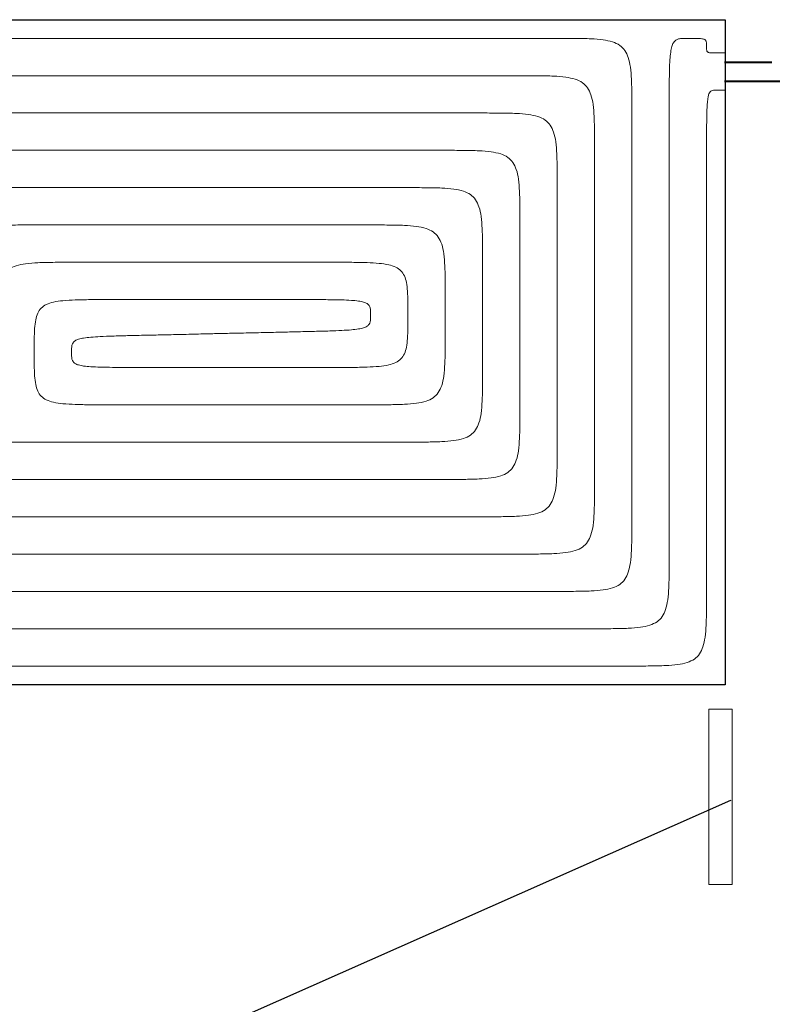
# Model space of a CAD drawing. Header units: millimetres. Extents: x 206445 to 335272, y 14092 to 100072.
# Tile 12 of 38: x 310827 to 312843, y 44336 to 46974. Entities that reach past the tile are written whole.
import ezdxf
from ezdxf import colors
from ezdxf.entities.mleader import LeaderData, LeaderLine
from ezdxf.lldxf.tags import DXFTag
from ezdxf.math import Vec2, Vec3

# ---------------------------------------------------------------- set-up
doc = ezdxf.new("R2010")
doc.units = ezdxf.units.MM
doc.linetypes.add('DASHED', pattern=[19.05, 12.7, -6.35])
for name, color, linetype, lineweight in [('__OPIS', 10, 'Continuous', 20), ('IS_Rys.pętli_o.p._Powrót', 251, 'DASH', 0), ('IS_Rys.pętli_o.p._Zasilanie', 76, 'SOLID', 0)]:
    doc.layers.add(name, color=color, linetype=linetype, lineweight=lineweight)
doc.layers.add('IS_Ogrzewanie_płaszczyznowe', color=7, linetype='SOLID', true_color=0x008000)
doc.layers.add('IS_Powrót', color=5, linetype='DASHED', lineweight=35, true_color=0x0000ff)
doc.layers.add('IS_Zasilanie', color=1, linetype='SOLID', lineweight=35, true_color=0xff0000)
doc.styles.add('STYL1', font='SIMPLEX.SHX', dxfattribs={"width": 0.8})
tags = doc.linetypes.add('DASH', pattern=[15, 10, -5]).pattern_tags.tags
tags[6:7] = [DXFTag(74, 4), DXFTag(75, 0), DXFTag(340, '0'), DXFTag(46, 0.0), DXFTag(50, 0.0), DXFTag(44, 0.0), DXFTag(45, 0.0)]
tags[4:5] = [DXFTag(74, 4), DXFTag(75, 0), DXFTag(340, '0'), DXFTag(46, 0.0), DXFTag(50, 0.0), DXFTag(44, 0.0), DXFTag(45, 0.0)]
tags = doc.linetypes.add('SOLID', pattern=[10, 10, 0]).pattern_tags.tags
tags[6:7] = [DXFTag(74, 4), DXFTag(75, 0), DXFTag(340, '0'), DXFTag(46, 0.0), DXFTag(50, 0.0), DXFTag(44, 0.0), DXFTag(45, 0.0)]
tags[4:5] = [DXFTag(74, 4), DXFTag(75, 0), DXFTag(340, '0'), DXFTag(46, 0.0), DXFTag(50, 0.0), DXFTag(44, 0.0), DXFTag(45, 0.0)]

msp = doc.modelspace()

# ---------------------------------------------------------------- linework, layer by layer
at = {"layer": '__OPIS'}
msp.add_lwpolyline([(312673.2, 45127), (312735.9, 45127), (312735.9, 44657.2), (312673.2, 44657.2)], close=True, dxfattribs=at)
at = {"layer": 'IS_Ogrzewanie_płaszczyznowe'}
for p, q in [((310115.7, 46974.4), (312717, 46974.4)), ((312717, 46974.4), (312717, 45192.6)), ((312717, 45192.6), (308970.7, 45192.6))]:
    msp.add_line(p, q, dxfattribs=at)
at = {"layer": 'IS_Powrót', "color": 4, "lineweight": 40, "ltscale": 10}
msp.add_line((312715.3, 46860.8), (313079.2, 46860.8), dxfattribs=at)
at = {"layer": 'IS_Rys.pętli_o.p._Powrót', "ltscale": 10}
for points, knots in [([(310365.7, 46924.4), (310380.4, 46924.4), (310435.7, 46924.4), (310551.4, 46924.4), (310727.1, 46924.4), (310945.6, 46924.4), (311189.9, 46924.4), (311442.7, 46924.4), (311687, 46924.4), (311905.6, 46924.4), (312081.3, 46924.4), (312197, 46924.4), (312252.2, 46924.4), (312267, 46924.4)], [0, 0, 0, 0, 4.428272, 16.570308, 34.711938, 57.138993, 82.137303, 107.992697, 132.991007, 155.418062, 173.559692, 185.701728, 190.13, 190.13, 190.13, 190.13]), ([(312267, 46924.4), (312283.5, 46924.4), (312313.7, 46924.4), (312354.8, 46923.7), (312387.9, 46921.2), (312414.1, 46916.1), (312434.7, 46907), (312449.6, 46892.1), (312458.7, 46871.6), (312463.8, 46845.3), (312466.2, 46812.2), (312467, 46771.1), (312467, 46741), (312467, 46724.4)], [0, 0, 0, 0, 4.973727, 9.047211, 12.320392, 14.919985, 17.03704, 18.970826, 21.087881, 23.687474, 26.960655, 31.034139, 36.007866, 36.007866, 36.007866, 36.007866]), ([(312692, 46785.4), (312689.9, 46785.4), (312686.1, 46785.4), (312680.6, 46784.6), (312675.9, 46781.3), (312672.7, 46774.9), (312670.6, 46765.2), (312669, 46751.2), (312668, 46731.8), (312667.4, 46706), (312667, 46673.1), (312667, 46632.1), (312667, 46602), (312667, 46585.4)], [0, 0, 0, 0, 0.621895, 1.141664, 1.639297, 2.279506, 3.226642, 4.604676, 6.516452, 9.056847, 12.317749, 16.389896, 21.3636, 21.3636, 21.3636, 21.3636]), ([(312717, 46785.4), (312716.8, 46785.4), (312716, 46785.4), (312714.5, 46785.4), (312712.2, 46785.4), (312709.3, 46785.4), (312706.1, 46785.4), (312702.8, 46785.4), (312699.6, 46785.4), (312696.7, 46785.4), (312694.4, 46785.4), (312692.9, 46785.4), (312692.1, 46785.4), (312692, 46785.4)], [0, 0, 0, 0, 0.058227, 0.217881, 0.456424, 0.751315, 1.080015, 1.419985, 1.748685, 2.043576, 2.282119, 2.441773, 2.5, 2.5, 2.5, 2.5]), ([(310565.7, 46724.4), (310577.3, 46724.4), (310620.9, 46724.4), (310712.3, 46724.4), (310851, 46724.4), (311023.6, 46724.4), (311216.5, 46724.4), (311416.1, 46724.4), (311609, 46724.4), (311781.6, 46724.4), (311920.3, 46724.4), (312011.7, 46724.4), (312055.3, 46724.4), (312067, 46724.4)], [0, 0, 0, 0, 3.496642, 13.084207, 27.409159, 45.117956, 64.857062, 85.272938, 105.012044, 122.720841, 137.045793, 146.633358, 150.13, 150.13, 150.13, 150.13]), ([(312067, 46724.4), (312083.5, 46724.4), (312113.7, 46724.4), (312154.8, 46723.7), (312187.9, 46721.2), (312214.1, 46716.1), (312234.7, 46707), (312249.6, 46692.1), (312258.7, 46671.6), (312263.8, 46645.3), (312266.2, 46612.2), (312267, 46571.1), (312267, 46541), (312267, 46524.4)], [0, 0, 0, 0, 4.973727, 9.047211, 12.320392, 14.919985, 17.03704, 18.970826, 21.087881, 23.687474, 26.960655, 31.034139, 36.007866, 36.007866, 36.007866, 36.007866]), ([(312467, 46724.4), (312467, 46716), (312467, 46684.6), (312467, 46618.7), (312467, 46518.8), (312467, 46394.4), (312467, 46255.5), (312467, 46111.6), (312467, 45972.6), (312467, 45848.3), (312467, 45748.3), (312467, 45682.5), (312467, 45651), (312467, 45642.6)], [0, 0, 0, 0, 2.519501, 9.427811, 19.749638, 32.509692, 46.732682, 61.443318, 75.666308, 88.426362, 98.748189, 105.656499, 108.176, 108.176, 108.176, 108.176]), ([(312667, 46585.4), (312667, 46576.5), (312667, 46543.3), (312667, 46473.8), (312667, 46368.2), (312667, 46236.8), (312667, 46090), (312667, 45938), (312667, 45791.2), (312667, 45659.9), (312667, 45554.3), (312667, 45484.7), (312667, 45451.5), (312667, 45442.6)], [0, 0, 0, 0, 2.661528, 9.959267, 20.862947, 34.342299, 49.367055, 64.906945, 79.931701, 93.411053, 104.314733, 111.612472, 114.274, 114.274, 114.274, 114.274]), ([(310765.7, 46524.4), (310774.2, 46524.4), (310806.2, 46524.4), (310873.2, 46524.4), (310975, 46524.4), (311101.6, 46524.4), (311243.1, 46524.4), (311389.5, 46524.4), (311531, 46524.4), (311657.6, 46524.4), (311759.4, 46524.4), (311826.4, 46524.4), (311858.4, 46524.4), (311867, 46524.4)], [0, 0, 0, 0, 2.565011, 9.598107, 20.106379, 33.09692, 47.576822, 62.553178, 77.03308, 90.023621, 100.531893, 107.564989, 110.13, 110.13, 110.13, 110.13]), ([(311867, 46524.4), (311883.5, 46524.4), (311913.7, 46524.4), (311954.8, 46523.7), (311987.9, 46521.2), (312014.1, 46516.1), (312034.7, 46507), (312049.6, 46492.1), (312058.7, 46471.6), (312063.8, 46445.3), (312066.2, 46412.2), (312067, 46371.1), (312067, 46341), (312067, 46324.4)], [0, 0, 0, 0, 4.973727, 9.047211, 12.320392, 14.919985, 17.03704, 18.970826, 21.087881, 23.687474, 26.960655, 31.034139, 36.007866, 36.007866, 36.007866, 36.007866]), ([(312267, 46524.4), (312267, 46519.1), (312267, 46499.3), (312267, 46457.8), (312267, 46394.8), (312267, 46316.4), (312267, 46228.9), (312267, 46138.2), (312267, 46050.6), (312267, 45972.2), (312267, 45909.2), (312267, 45867.7), (312267, 45847.9), (312267, 45842.6)], [0, 0, 0, 0, 1.587871, 5.94171, 12.446858, 20.488655, 29.452442, 38.723558, 47.687345, 55.729142, 62.23429, 66.588129, 68.176, 68.176, 68.176, 68.176]), ([(310765.7, 46133.5), (310765.7, 46149.3), (310765.6, 46178.1), (310766.4, 46217.3), (310768.8, 46248.9), (310773.9, 46274), (310783.1, 46293.7), (310798.1, 46307.9), (310818.6, 46316.5), (310844.8, 46321.4), (310877.9, 46323.7), (310918.9, 46324.4), (310949.1, 46324.4), (310965.7, 46324.4)], [0, 0, 0, 0, 4.746927, 8.634787, 11.759874, 14.24647, 16.285433, 18.175642, 20.274939, 22.869228, 26.141299, 30.214663, 35.188387, 35.188387, 35.188387, 35.188387]), ([(310965.7, 46324.4), (310971.1, 46324.4), (310991.5, 46324.4), (311034.2, 46324.4), (311099, 46324.4), (311179.6, 46324.4), (311269.7, 46324.4), (311362.9, 46324.4), (311453, 46324.4), (311533.7, 46324.4), (311598.5, 46324.4), (311641.1, 46324.4), (311661.5, 46324.4), (311667, 46324.4)], [0, 0, 0, 0, 1.633381, 6.112006, 12.803599, 21.075883, 30.296582, 39.833418, 49.054117, 57.326401, 64.017994, 68.496619, 70.13, 70.13, 70.13, 70.13]), ([(311667, 46324.4), (311683.5, 46324.4), (311713.7, 46324.4), (311754.7, 46323.9), (311787.7, 46322.2), (311813.7, 46318.6), (311833.8, 46312.5), (311848.9, 46302.4), (311858.5, 46287.7), (311863.8, 46268.8), (311866.2, 46245.4), (311867, 46216.4), (311867, 46195.2), (311867, 46183.5)], [0, 0, 0, 0, 4.973715, 9.046515, 12.313417, 14.882882, 16.897487, 18.57006, 20.19706, 22.070254, 24.384771, 27.255105, 30.758614, 30.758614, 30.758614, 30.758614]), ([(312067, 46324.4), (312067, 46322.2), (312067, 46314), (312067, 46296.9), (312067, 46270.8), (312067, 46238.5), (312067, 46202.3), (312067, 46164.8), (312067, 46128.6), (312067, 46096.2), (312067, 46070.2), (312067, 46053), (312067, 46044.8), (312067, 46042.6)], [0, 0, 0, 0, 0.65624, 2.455609, 5.144078, 8.467618, 12.172201, 16.003799, 19.708382, 23.031922, 25.720391, 27.51976, 28.176, 28.176, 28.176, 28.176]), ([(311867, 46183.5), (311867, 46171.8), (311867, 46150.6), (311866.2, 46121.6), (311863.8, 46098.2), (311858.5, 46079.4), (311848.9, 46064.6), (311833.8, 46054.5), (311813.7, 46048.4), (311787.7, 46044.9), (311754.7, 46043.2), (311713.7, 46042.6), (311683.5, 46042.6), (311667, 46042.6)], [0, 0, 0, 0, 3.503509, 6.373843, 8.68836, 10.561554, 12.188554, 13.861128, 15.875732, 18.445197, 21.712099, 25.784899, 30.758614, 30.758614, 30.758614, 30.758614]), ([(310965.7, 46083.5), (310965.7, 46086.9), (310965.6, 46093.1), (310966.4, 46101.7), (310969.3, 46109.2), (310975.7, 46115), (310985.6, 46118.9), (310999.8, 46121.8), (311019.2, 46124), (311045, 46125.6), (311077.9, 46126.8), (311118.9, 46127.9), (311149, 46128.6), (311165.6, 46129)], [0, 0, 0, 0, 1.017078, 1.858412, 2.589423, 3.358622, 4.362905, 5.764788, 7.686541, 10.231109, 13.493665, 17.566337, 22.540112, 22.540112, 22.540112, 22.540112]), ([(311165.6, 46129), (311167.2, 46129), (311173, 46129.1), (311185.2, 46129.4), (311203.8, 46129.8), (311226.8, 46130.3), (311252.6, 46130.9), (311279.3, 46131.5), (311305.1, 46132.1), (311328.2, 46132.7), (311346.7, 46133.1), (311358.9, 46133.4), (311364.7, 46133.5), (311366.3, 46133.5)], [0, 0, 0, 0, 0.467571, 1.74962, 3.665152, 6.033172, 8.672684, 11.402694, 14.042207, 16.410227, 18.325759, 19.607808, 20.075379, 20.075379, 20.075379, 20.075379]), ([(311165.7, 46042.6), (311149.1, 46042.6), (311118.9, 46042.6), (311077.9, 46042.8), (311045, 46043.3), (311019.3, 46044.3), (310999.8, 46046), (310985.6, 46048.6), (310975.7, 46052.3), (310969.3, 46057.9), (310966.4, 46065.4), (310965.6, 46073.9), (310965.7, 46080.1), (310965.7, 46083.5)], [0, 0, 0, 0, 4.973705, 9.045888, 12.307116, 14.849102, 16.766616, 18.162281, 19.158431, 19.919043, 20.644106, 21.483069, 22.499805, 22.499805, 22.499805, 22.499805]), ([(311667, 46042.6), (311663.1, 46042.6), (311648.5, 46042.6), (311618, 46042.6), (311571.7, 46042.6), (311514, 46042.6), (311449.6, 46042.6), (311383, 46042.6), (311318.6, 46042.6), (311260.9, 46042.6), (311214.6, 46042.6), (311184.1, 46042.6), (311169.5, 46042.6), (311165.7, 46042.6)], [0, 0, 0, 0, 1.167566, 4.368956, 9.152209, 15.065364, 21.656461, 28.473539, 35.064636, 40.977791, 45.761044, 48.962434, 50.13, 50.13, 50.13, 50.13]), ([(312067, 46042.6), (312067, 46026.1), (312067, 45995.9), (312066.2, 45954.8), (312063.8, 45921.7), (312058.7, 45895.5), (312049.6, 45874.9), (312034.7, 45860), (312014.1, 45850.9), (311987.9, 45845.8), (311954.8, 45843.4), (311913.7, 45842.6), (311883.5, 45842.6), (311867, 45842.6)], [0, 0, 0, 0, 4.973727, 9.047211, 12.320392, 14.919985, 17.03704, 18.970826, 21.087881, 23.687474, 26.960655, 31.034139, 36.007866, 36.007866, 36.007866, 36.007866]), ([(311867, 45842.6), (311851.1, 45842.6), (311791.6, 45842.6), (311667.1, 45842.6), (311478, 45842.6), (311242.8, 45842.6), (310979.9, 45842.6), (310707.8, 45842.6), (310444.9, 45842.6), (310209.7, 45842.6), (310020.6, 45842.6), (309896.1, 45842.6), (309836.6, 45842.6), (309820.7, 45842.6)], [0, 0, 0, 0, 4.765802, 17.833322, 37.357736, 61.494215, 88.397934, 116.224066, 143.127785, 167.264264, 186.788678, 199.856198, 204.622, 204.622, 204.622, 204.622]), ([(312267, 45842.6), (312267, 45826.1), (312267, 45795.9), (312266.2, 45754.8), (312263.8, 45721.7), (312258.7, 45695.5), (312249.6, 45674.9), (312234.7, 45660), (312214.1, 45650.9), (312187.9, 45645.8), (312154.8, 45643.4), (312113.7, 45642.6), (312083.5, 45642.6), (312067, 45642.6)], [0, 0, 0, 0, 4.973727, 9.047211, 12.320392, 14.919985, 17.03704, 18.970826, 21.087881, 23.687474, 26.960655, 31.034139, 36.007866, 36.007866, 36.007866, 36.007866]), ([(312067, 45642.6), (312048, 45642.6), (311976.9, 45642.6), (311828, 45642.6), (311602, 45642.6), (311320.8, 45642.6), (311006.5, 45642.6), (310681.2, 45642.6), (310366.9, 45642.6), (310085.7, 45642.6), (309859.7, 45642.6), (309710.8, 45642.6), (309639.7, 45642.6), (309620.7, 45642.6)], [0, 0, 0, 0, 5.697432, 21.319423, 44.660515, 73.515252, 105.678174, 138.943826, 171.106748, 199.961485, 223.302577, 238.924568, 244.622, 244.622, 244.622, 244.622]), ([(312467, 45642.6), (312467, 45626.1), (312467, 45595.9), (312466.2, 45554.8), (312463.8, 45521.7), (312458.7, 45495.5), (312449.6, 45474.9), (312434.7, 45460), (312414.1, 45450.9), (312387.9, 45445.8), (312354.8, 45443.4), (312313.7, 45442.6), (312283.5, 45442.6), (312267, 45442.6)], [0, 0, 0, 0, 4.973727, 9.047211, 12.320392, 14.919985, 17.03704, 18.970826, 21.087881, 23.687474, 26.960655, 31.034139, 36.007866, 36.007866, 36.007866, 36.007866]), ([(312267, 45442.6), (312244.9, 45442.6), (312162.2, 45442.6), (311989, 45442.6), (311725.9, 45442.6), (311398.8, 45442.6), (311033.1, 45442.6), (310654.6, 45442.6), (310288.9, 45442.6), (309961.8, 45442.6), (309698.7, 45442.6), (309525.5, 45442.6), (309442.8, 45442.6), (309420.7, 45442.6)], [0, 0, 0, 0, 6.629062, 24.805524, 51.963295, 85.536289, 122.958415, 161.663585, 199.085711, 232.658705, 259.816476, 277.992938, 284.622, 284.622, 284.622, 284.622]), ([(312667, 45442.6), (312667, 45426.1), (312667, 45395.9), (312666.2, 45354.8), (312663.8, 45321.7), (312658.7, 45295.5), (312649.6, 45274.9), (312634.7, 45260), (312614.1, 45250.9), (312587.9, 45245.8), (312554.8, 45243.4), (312513.7, 45242.6), (312483.5, 45242.6), (312467, 45242.6)], [0, 0, 0, 0, 4.973727, 9.047211, 12.320392, 14.919985, 17.03704, 18.970826, 21.087881, 23.687474, 26.960655, 31.034139, 36.007866, 36.007866, 36.007866, 36.007866]), ([(312467, 45242.6), (312441.8, 45242.6), (312347.4, 45242.6), (312149.9, 45242.6), (311849.9, 45242.6), (311476.7, 45242.6), (311059.7, 45242.6), (310628, 45242.6), (310210.9, 45242.6), (309837.8, 45242.6), (309537.8, 45242.6), (309340.2, 45242.6), (309245.9, 45242.6), (309220.7, 45242.6)], [0, 0, 0, 0, 7.560693, 28.291624, 59.266075, 97.557325, 140.238655, 184.383345, 227.064675, 265.355925, 296.330376, 317.061307, 324.622, 324.622, 324.622, 324.622])]:
    msp.add_open_spline(points, degree=3, knots=knots, dxfattribs=at)
at = {"layer": 'IS_Rys.pętli_o.p._Zasilanie', "ltscale": 10}
for points, knots in [([(312617, 46924.4), (312612.8, 46924.4), (312605.3, 46924.4), (312594.8, 46923.7), (312586, 46920.9), (312578.9, 46914.6), (312574.2, 46904.5), (312571.1, 46890.3), (312569, 46870.8), (312567.7, 46845.1), (312567.1, 46812.2), (312566.9, 46771.1), (312567, 46741), (312567, 46724.4)], [0, 0, 0, 0, 1.243517, 2.266968, 3.130694, 3.974586, 5.007917, 6.417394, 8.339442, 10.882687, 14.144174, 18.216386, 23.190091, 23.190091, 23.190091, 23.190091]), ([(312667, 46904.9), (312667, 46906.5), (312667, 46909.5), (312666.8, 46913.5), (312666.1, 46916.8), (312664.7, 46919.5), (312662.1, 46921.5), (312658.5, 46922.8), (312653.6, 46923.6), (312647.1, 46924.1), (312638.9, 46924.3), (312628.6, 46924.4), (312621.1, 46924.4), (312617, 46924.4)], [0, 0, 0, 0, 0.485199, 0.883305, 1.209296, 1.493348, 1.788586, 2.155537, 2.640928, 3.278102, 4.093754, 5.111837, 6.355264, 6.355264, 6.355264, 6.355264]), ([(312692, 46885.4), (312689.9, 46885.4), (312686.1, 46885.4), (312681, 46885.5), (312676.9, 46885.7), (312673.6, 46886.2), (312671.1, 46887), (312669.2, 46888.5), (312668, 46890.5), (312667.4, 46893.1), (312667, 46896.3), (312667, 46900.3), (312667, 46903.3), (312667, 46904.9)], [0, 0, 0, 0, 0.621715, 1.130834, 1.539373, 1.861403, 2.116153, 2.332966, 2.551558, 2.808844, 3.128922, 3.526375, 4.011564, 4.011564, 4.011564, 4.011564]), ([(312717, 46885.4), (312716.8, 46885.4), (312716, 46885.4), (312714.5, 46885.4), (312712.2, 46885.4), (312709.3, 46885.4), (312706.1, 46885.4), (312702.8, 46885.4), (312699.6, 46885.4), (312696.7, 46885.4), (312694.4, 46885.4), (312692.9, 46885.4), (312692.1, 46885.4), (312692, 46885.4)], [0, 0, 0, 0, 0.058227, 0.217881, 0.456424, 0.751315, 1.080015, 1.419985, 1.748685, 2.043576, 2.282119, 2.441773, 2.5, 2.5, 2.5, 2.5]), ([(310465.7, 46824.4), (310478.9, 46824.4), (310528.3, 46824.4), (310631.8, 46824.4), (310789, 46824.4), (310984.6, 46824.4), (311203.2, 46824.4), (311429.4, 46824.4), (311648, 46824.4), (311843.6, 46824.4), (312000.8, 46824.4), (312104.3, 46824.4), (312153.7, 46824.4), (312167, 46824.4)], [0, 0, 0, 0, 3.962457, 14.827258, 31.060548, 51.128475, 73.497183, 96.632817, 119.001525, 139.069452, 155.302742, 166.167543, 170.13, 170.13, 170.13, 170.13]), ([(312167, 46824.4), (312183.5, 46824.4), (312213.7, 46824.4), (312254.8, 46823.7), (312287.9, 46821.2), (312314.1, 46816.1), (312334.7, 46807), (312349.6, 46792.1), (312358.7, 46771.6), (312363.8, 46745.3), (312366.2, 46712.2), (312367, 46671.1), (312367, 46641), (312367, 46624.4)], [0, 0, 0, 0, 4.973727, 9.047211, 12.320392, 14.919985, 17.03704, 18.970826, 21.087881, 23.687474, 26.960655, 31.034139, 36.007866, 36.007866, 36.007866, 36.007866]), ([(312567, 46724.4), (312567, 46715.2), (312567, 46680.9), (312567, 46609), (312567, 46499.8), (312567, 46363.9), (312567, 46212.1), (312567, 46054.9), (312567, 45903.1), (312567, 45767.3), (312567, 45658.1), (312567, 45586.1), (312567, 45551.8), (312567, 45542.6)], [0, 0, 0, 0, 2.752409, 10.299336, 21.575333, 35.514951, 51.052742, 67.123258, 82.661049, 96.600667, 107.876664, 115.423591, 118.176, 118.176, 118.176, 118.176]), ([(310665.7, 46624.4), (310675.8, 46624.4), (310713.6, 46624.4), (310792.8, 46624.4), (310913, 46624.4), (311062.6, 46624.4), (311229.8, 46624.4), (311402.8, 46624.4), (311570, 46624.4), (311719.6, 46624.4), (311839.9, 46624.4), (311919, 46624.4), (311956.9, 46624.4), (311967, 46624.4)], [0, 0, 0, 0, 3.030826, 11.341157, 23.757769, 39.107438, 56.216942, 73.913058, 91.022562, 106.372231, 118.788843, 127.099174, 130.13, 130.13, 130.13, 130.13]), ([(311967, 46624.4), (311983.5, 46624.4), (312013.7, 46624.4), (312054.8, 46623.7), (312087.9, 46621.2), (312114.1, 46616.1), (312134.7, 46607), (312149.6, 46592.1), (312158.7, 46571.6), (312163.8, 46545.3), (312166.2, 46512.2), (312167, 46471.1), (312167, 46441), (312167, 46424.4)], [0, 0, 0, 0, 4.973727, 9.047211, 12.320392, 14.919985, 17.03704, 18.970826, 21.087881, 23.687474, 26.960655, 31.034139, 36.007866, 36.007866, 36.007866, 36.007866]), ([(312367, 46624.4), (312367, 46617.6), (312367, 46591.9), (312367, 46538.3), (312367, 46456.8), (312367, 46355.4), (312367, 46242.2), (312367, 46124.9), (312367, 46011.6), (312367, 45910.3), (312367, 45828.8), (312367, 45775.1), (312367, 45749.5), (312367, 45742.6)], [0, 0, 0, 0, 2.053686, 7.68476, 16.098248, 26.499174, 38.092562, 50.083438, 61.676826, 72.077752, 80.49124, 86.122314, 88.176, 88.176, 88.176, 88.176]), ([(310665.7, 46263.5), (310665.7, 46276.8), (310665.6, 46301.1), (310666.4, 46334.1), (310668.8, 46360.8), (310674, 46382.2), (310683.5, 46399), (310698.5, 46410.7), (310718.8, 46417.8), (310744.8, 46421.9), (310777.9, 46423.8), (310818.9, 46424.4), (310849.1, 46424.4), (310865.7, 46424.4)], [0, 0, 0, 0, 4.002616, 7.281348, 9.920887, 12.038782, 13.827258, 15.58244, 17.62838, 20.206938, 23.475728, 27.548734, 32.522453, 32.522453, 32.522453, 32.522453]), ([(310865.7, 46424.4), (310872.7, 46424.4), (310898.8, 46424.4), (310953.7, 46424.4), (311037, 46424.4), (311140.6, 46424.4), (311256.4, 46424.4), (311376.2, 46424.4), (311492, 46424.4), (311595.6, 46424.4), (311678.9, 46424.4), (311733.8, 46424.4), (311760, 46424.4), (311767, 46424.4)], [0, 0, 0, 0, 2.099196, 7.855056, 16.454989, 27.086401, 38.936702, 51.193298, 63.043599, 73.675011, 82.274944, 88.030804, 90.13, 90.13, 90.13, 90.13]), ([(311767, 46424.4), (311783.5, 46424.4), (311813.7, 46424.4), (311854.8, 46423.7), (311887.9, 46421.2), (311914.1, 46416.1), (311934.7, 46407), (311949.6, 46392.1), (311958.7, 46371.6), (311963.8, 46345.3), (311966.2, 46312.2), (311967, 46271.1), (311967, 46241), (311967, 46224.4)], [0, 0, 0, 0, 4.973727, 9.047211, 12.320392, 14.919985, 17.03704, 18.970826, 21.087881, 23.687474, 26.960655, 31.034139, 36.007866, 36.007866, 36.007866, 36.007866]), ([(312167, 46424.4), (312167, 46420.7), (312167, 46406.7), (312167, 46377.4), (312167, 46332.8), (312167, 46277.5), (312167, 46215.6), (312167, 46151.5), (312167, 46089.6), (312167, 46034.2), (312167, 45989.7), (312167, 45960.4), (312167, 45946.4), (312167, 45942.6)], [0, 0, 0, 0, 1.122056, 4.19866, 8.795468, 14.478137, 20.812322, 27.363678, 33.697863, 39.380532, 43.97734, 47.053944, 48.176, 48.176, 48.176, 48.176]), ([(310865.7, 46083.5), (310865.7, 46095.2), (310865.6, 46116.4), (310866.4, 46145.4), (310868.9, 46168.8), (310874.1, 46187.7), (310883.8, 46202.4), (310898.8, 46212.5), (310918.9, 46218.6), (310944.9, 46222.2), (310977.9, 46223.9), (311018.9, 46224.4), (311049.1, 46224.4), (311065.7, 46224.4)], [0, 0, 0, 0, 3.503509, 6.373843, 8.68836, 10.561554, 12.188554, 13.861128, 15.875732, 18.445197, 21.712099, 25.784899, 30.758614, 30.758614, 30.758614, 30.758614]), ([(311065.7, 46224.4), (311069.5, 46224.4), (311084.1, 46224.4), (311114.6, 46224.4), (311160.9, 46224.4), (311218.6, 46224.4), (311283, 46224.4), (311349.6, 46224.4), (311414, 46224.4), (311471.7, 46224.4), (311518, 46224.4), (311548.5, 46224.4), (311563.1, 46224.4), (311567, 46224.4)], [0, 0, 0, 0, 1.167566, 4.368956, 9.152209, 15.065364, 21.656461, 28.473539, 35.064636, 40.977791, 45.761044, 48.962434, 50.13, 50.13, 50.13, 50.13]), ([(311567, 46224.4), (311583.5, 46224.4), (311613.7, 46224.4), (311654.7, 46224.3), (311687.6, 46223.8), (311713.3, 46222.7), (311732.8, 46221.1), (311747, 46218.5), (311756.9, 46214.8), (311763.3, 46209.1), (311766.2, 46201.7), (311767, 46193.1), (311767, 46186.9), (311767, 46183.5)], [0, 0, 0, 0, 4.973705, 9.045888, 12.307116, 14.849102, 16.766616, 18.162281, 19.158431, 19.919043, 20.644106, 21.483069, 22.499805, 22.499805, 22.499805, 22.499805]), ([(311967, 46224.4), (311967, 46223.8), (311967, 46221.4), (311967, 46216.4), (311967, 46208.9), (311967, 46199.5), (311967, 46189), (311967, 46178.1), (311967, 46167.6), (311967, 46158.2), (311967, 46150.6), (311967, 46145.7), (311967, 46143.3), (311967, 46142.6)], [0, 0, 0, 0, 0.190425, 0.712559, 1.492688, 2.4571, 3.532081, 4.643919, 5.7189, 6.683312, 7.463441, 7.985575, 8.176, 8.176, 8.176, 8.176]), ([(311767, 46183.5), (311767, 46180.1), (311767, 46173.9), (311766.2, 46165.3), (311763.3, 46157.8), (311756.9, 46152.1), (311747, 46148.1), (311732.8, 46145.2), (311713.4, 46143.1), (311687.7, 46141.5), (311654.7, 46140.2), (311613.7, 46139.2), (311583.6, 46138.5), (311567, 46138.1)], [0, 0, 0, 0, 1.017078, 1.858412, 2.589423, 3.358622, 4.362905, 5.764788, 7.686541, 10.231109, 13.493665, 17.566337, 22.540112, 22.540112, 22.540112, 22.540112]), ([(311967, 46142.6), (311967, 46126.1), (311967, 46095.9), (311966.2, 46054.8), (311963.8, 46021.7), (311958.7, 45995.5), (311949.6, 45974.9), (311934.7, 45960), (311914.1, 45950.9), (311887.9, 45945.8), (311854.8, 45943.4), (311813.7, 45942.6), (311783.5, 45942.6), (311767, 45942.6)], [0, 0, 0, 0, 4.973727, 9.047211, 12.320392, 14.919985, 17.03704, 18.970826, 21.087881, 23.687474, 26.960655, 31.034139, 36.007866, 36.007866, 36.007866, 36.007866]), ([(311567, 46138.1), (311565.4, 46138.1), (311559.6, 46137.9), (311547.4, 46137.6), (311528.9, 46137.2), (311505.8, 46136.7), (311480, 46136.1), (311453.3, 46135.5), (311427.5, 46134.9), (311404.5, 46134.4), (311385.9, 46134), (311373.7, 46133.7), (311367.9, 46133.6), (311366.3, 46133.5)], [0, 0, 0, 0, 0.467571, 1.74962, 3.665152, 6.033172, 8.672684, 11.402694, 14.042207, 16.410227, 18.325759, 19.607808, 20.075379, 20.075379, 20.075379, 20.075379]), ([(311065.7, 45942.6), (311049.1, 45942.6), (311018.9, 45942.6), (310977.9, 45943.2), (310944.9, 45944.9), (310918.9, 45948.4), (310898.8, 45954.5), (310883.8, 45964.6), (310874.1, 45979.4), (310868.9, 45998.2), (310866.4, 46021.6), (310865.6, 46050.6), (310865.7, 46071.8), (310865.7, 46083.5)], [0, 0, 0, 0, 4.973715, 9.046515, 12.313417, 14.882882, 16.897487, 18.57006, 20.19706, 22.070254, 24.384771, 27.255105, 30.758614, 30.758614, 30.758614, 30.758614]), ([(311767, 45942.6), (311761.5, 45942.6), (311741.1, 45942.6), (311698.5, 45942.6), (311633.7, 45942.6), (311553, 45942.6), (311462.9, 45942.6), (311369.7, 45942.6), (311279.6, 45942.6), (311199, 45942.6), (311134.2, 45942.6), (311091.5, 45942.6), (311071.1, 45942.6), (311065.7, 45942.6)], [0, 0, 0, 0, 1.633381, 6.112006, 12.803599, 21.075883, 30.296582, 39.833418, 49.054117, 57.326401, 64.017994, 68.496619, 70.13, 70.13, 70.13, 70.13]), ([(312167, 45942.6), (312167, 45926.1), (312167, 45895.9), (312166.2, 45854.8), (312163.8, 45821.7), (312158.7, 45795.5), (312149.6, 45774.9), (312134.7, 45760), (312114.1, 45750.9), (312087.9, 45745.8), (312054.8, 45743.4), (312013.7, 45742.6), (311983.5, 45742.6), (311967, 45742.6)], [0, 0, 0, 0, 4.973727, 9.047211, 12.320392, 14.919985, 17.03704, 18.970826, 21.087881, 23.687474, 26.960655, 31.034139, 36.007866, 36.007866, 36.007866, 36.007866]), ([(311967, 45742.6), (311949.5, 45742.6), (311884.3, 45742.6), (311747.6, 45742.6), (311540, 45742.6), (311281.8, 45742.6), (310993.2, 45742.6), (310694.5, 45742.6), (310405.9, 45742.6), (310147.7, 45742.6), (309940.1, 45742.6), (309803.4, 45742.6), (309738.2, 45742.6), (309720.7, 45742.6)], [0, 0, 0, 0, 5.231617, 19.576373, 41.009125, 67.504733, 97.038054, 127.583946, 157.117267, 183.612875, 205.045627, 219.390383, 224.622, 224.622, 224.622, 224.622]), ([(312367, 45742.6), (312367, 45726.1), (312367, 45695.9), (312366.2, 45654.8), (312363.8, 45621.7), (312358.7, 45595.5), (312349.6, 45574.9), (312334.7, 45560), (312314.1, 45550.9), (312287.9, 45545.8), (312254.8, 45543.4), (312213.7, 45542.6), (312183.5, 45542.6), (312167, 45542.6)], [0, 0, 0, 0, 4.973727, 9.047211, 12.320392, 14.919985, 17.03704, 18.970826, 21.087881, 23.687474, 26.960655, 31.034139, 36.007866, 36.007866, 36.007866, 36.007866]), ([(312167, 45542.6), (312146.4, 45542.6), (312069.5, 45542.6), (311908.5, 45542.6), (311664, 45542.6), (311359.8, 45542.6), (311019.8, 45542.6), (310667.9, 45542.6), (310327.9, 45542.6), (310023.7, 45542.6), (309779.2, 45542.6), (309618.2, 45542.6), (309541.3, 45542.6), (309520.7, 45542.6)], [0, 0, 0, 0, 6.163247, 23.062473, 48.311905, 79.52577, 114.318295, 150.303705, 185.09623, 216.310095, 241.559527, 258.458753, 264.622, 264.622, 264.622, 264.622]), ([(312567, 45542.6), (312567, 45526.1), (312567, 45495.9), (312566.2, 45454.8), (312563.8, 45421.7), (312558.7, 45395.5), (312549.6, 45374.9), (312534.7, 45360), (312514.1, 45350.9), (312487.9, 45345.8), (312454.8, 45343.4), (312413.7, 45342.6), (312383.5, 45342.6), (312367, 45342.6)], [0, 0, 0, 0, 4.973727, 9.047211, 12.320392, 14.919985, 17.03704, 18.970826, 21.087881, 23.687474, 26.960655, 31.034139, 36.007866, 36.007866, 36.007866, 36.007866]), ([(312367, 45342.6), (312343.3, 45342.6), (312254.8, 45342.6), (312069.4, 45342.6), (311787.9, 45342.6), (311437.8, 45342.6), (311046.4, 45342.6), (310641.3, 45342.6), (310249.9, 45342.6), (309899.8, 45342.6), (309618.3, 45342.6), (309432.9, 45342.6), (309344.4, 45342.6), (309320.7, 45342.6)], [0, 0, 0, 0, 7.094878, 26.548574, 55.614685, 91.546807, 131.598535, 173.023465, 213.075193, 249.007315, 278.073426, 297.527122, 304.622, 304.622, 304.622, 304.622])]:
    msp.add_open_spline(points, degree=3, knots=knots, dxfattribs=at)
at = {"layer": 'IS_Zasilanie', "color": 30, "lineweight": 40, "ltscale": 10}
msp.add_line((312715.3, 46809.4), (313094.2, 46809.4), dxfattribs=at)

# ---------------------------------------------------------------- leaders
at = {"layer": '__OPIS'}
ml = msp.add_multileader_mtext('Standard', dxfattribs=at)
ml.set_content('Grzejnik elektryczny 1,5kW', color=256, style='STYL1')
ml.set_leader_properties(color=256)
ml.build(insert=Vec2(0, 0))
ml.multileader.update_dxf_attribs({"has_text_frame": 1, "text_left_attachment_type": 2, "text_right_attachment_type": 2, "text_top_attachment_type": 0, "text_bottom_attachment_type": 0, "dogleg_length": 0.1, "arrow_head_size": 5})
ctx = ml.context
ctx.base_point, ctx.char_height, ctx.arrow_head_size, ctx.landing_gap_size, ctx.plane_origin = Vec3(309341.3, 43975.5), 200, 5, 20, Vec3(315667.4, 42901.7)
ctx.left_attachment, ctx.right_attachment = 2, 2
notes = []
notes.append((ctx, [(0, (1, 1, 0), (310684.2, 43975.5), (-1, 0), 0.05, [(0, [(312735.9, 44884.5)], 256, [])])]))
ctx.mtext.insert, ctx.mtext.width, ctx.mtext.flow_direction = Vec3(309361.3, 44427.9), 2043.653, 5
ml = msp.add_multileader_mtext('Standard', dxfattribs=at)
ml.set_content('Kurtyna elektr.\\PSonniger guard 100e', color=256, style='STYL1')
ml.set_leader_properties(color=256)
ml.build(insert=Vec2(0, 0))
ml.multileader.update_dxf_attribs({"has_text_frame": 1, "text_left_attachment_type": 2, "text_right_attachment_type": 2, "text_top_attachment_type": 0, "text_bottom_attachment_type": 0, "dogleg_length": 0.1, "arrow_head_size": 5})
ctx = ml.context
ctx.base_point, ctx.char_height, ctx.arrow_head_size, ctx.landing_gap_size, ctx.plane_origin = Vec3(310867.5, 43539), 200, 5, 20, Vec3(317168.1, 42465.2)
ctx.left_attachment, ctx.right_attachment = 2, 2
notes.append((ctx, [(0, (1, 1, 0), (312705.7, 43539), (-1, 0), 0.05, [(0, [(313171.3, 44658.2)], 256, [])])]))
ctx.mtext.insert, ctx.mtext.width, ctx.mtext.flow_direction = Vec3(310887.5, 43972.3), 2043.653, 5
for ctx, leaders in notes:
    for number, flags, end, landing, length, lines in leaders:
        leader = LeaderData()
        leader.index, (leader.has_last_leader_line, leader.has_dogleg_vector, leader.attachment_direction) = number, flags
        leader.last_leader_point, leader.dogleg_vector, leader.dogleg_length = Vec3(end), Vec3(landing), length
        for number, points, colour, breaks in lines:
            line = LeaderLine()
            line.index, line.vertices, line.color, line.breaks = number, Vec3.list(points), colors.encode_raw_color(colour), breaks
            leader.lines.append(line)
        ctx.leaders.append(leader)

doc.saveas('drawing.dxf')
